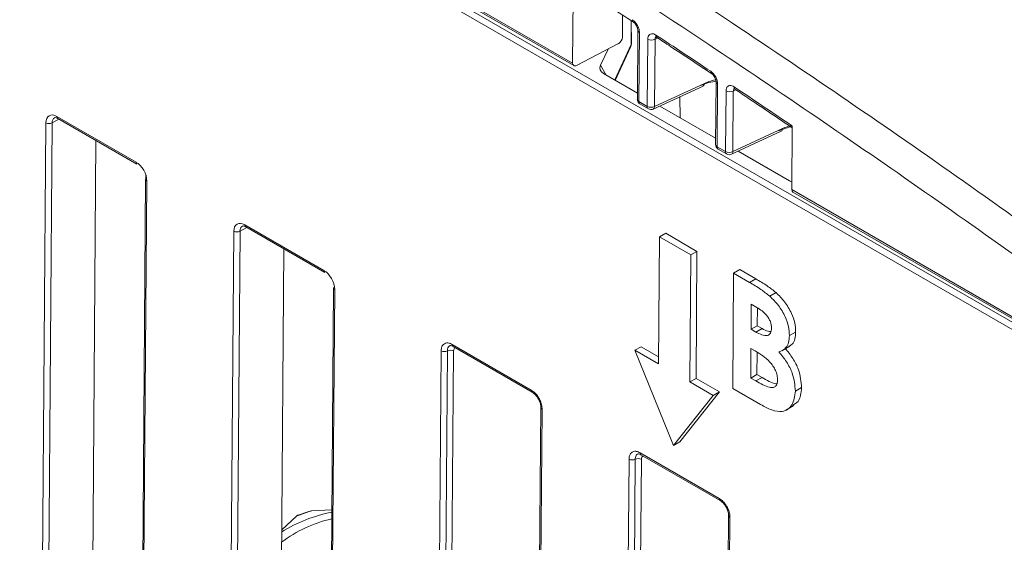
# Model space of a CAD drawing. Header units: millimetres. Extents: x 0 to 2100, y 0 to 1485.
# Tile 97 of 123: x 1403 to 1458, y 1093 to 1123. Entities that reach past the tile are written whole.
import ezdxf

# ---------------------------------------------------------------- set-up
doc = ezdxf.new("R2010")
doc.units = ezdxf.units.MM
doc.header["$LTSCALE"] = 5

msp = doc.modelspace()

# ---------------------------------------------------------------- linework, layer by layer
at = {"color": 7, "linetype": 'Continuous', "lineweight": 15}
for p, q in [((1461.682, 1103.324), (1307.877, 1192.114)), ((1308.054, 1192.418), (1461.859, 1103.629)), ((1335.734, 1176.756), (1433.836, 1120.122)), ((1335.793, 1176.618), (1433.902, 1119.981)), ((1433.873, 1124.746), (1433.836, 1120.122)), ((1436.651, 1121.581), (1436.661, 1122.839)), ((1437.157, 1121.221), (1437.153, 1122.52)), ((1437.522, 1121.981), (1437.494, 1118.075)), ((1437.609, 1121.859), (1437.582, 1117.952)), ((1438.054, 1117.68), (1438.084, 1121.481)), ((1438.497, 1121.473), (1438.467, 1117.671)), ((1436.428, 1121.222), (1434.059, 1119.991)), ((1435.414, 1119.999), (1435.841, 1120.917)), ((1436.247, 1119.15), (1437.115, 1121.021)), ((1437.496, 1118.429), (1435.581, 1119.535)), ((1438.392, 1117.528), (1441.204, 1118.827)), ((1438.467, 1117.671), (1441.279, 1118.971)), ((1441.938, 1119.068), (1441.913, 1115.524)), ((1442.026, 1118.946), (1442.001, 1115.401)), ((1439.899, 1118.224), (1439.908, 1117.037)), ((1442.474, 1115.128), (1442.501, 1118.553)), ((1442.914, 1118.544), (1442.887, 1115.12)), ((1437.582, 1117.952), (1438.054, 1117.68)), ((1437.644, 1117.813), (1438.116, 1117.54)), ((1441.916, 1115.878), (1438.762, 1117.698)), ((1404.723, 1117.11), (1409.186, 1114.534)), ((1404.775, 1116.994), (1409.238, 1114.418)), ((1403.884, 1088.168), (1404.099, 1116.75)), ((1404.451, 1116.747), (1404.236, 1088.165)), ((1442.887, 1115.12), (1445.698, 1116.42)), ((1446.219, 1112.974), (1446.245, 1116.566)), ((1442.812, 1114.976), (1445.623, 1116.276)), ((1406.734, 1090.174), (1406.926, 1115.752)), ((1442.001, 1115.401), (1442.474, 1115.128)), ((1442.063, 1115.262), (1442.536, 1114.989)), ((1446.093, 1113.466), (1443.181, 1115.147)), ((1409.726, 1113.561), (1409.511, 1084.98)), ((1409.799, 1113.459), (1409.584, 1084.877)), ((1446.219, 1112.974), (1461.843, 1103.954)), ((1446.278, 1112.836), (1461.905, 1103.815)), ((1415.33, 1110.987), (1419.793, 1108.411)), ((1415.382, 1110.871), (1419.844, 1108.294)), ((1414.491, 1082.045), (1414.706, 1110.627)), ((1415.058, 1110.624), (1414.843, 1082.042)), ((1438.741, 1110.305), (1438.687, 1103.13)), ((1438.741, 1110.305), (1439.095, 1110.506)), ((1440.509, 1109.285), (1438.741, 1110.305)), ((1440.862, 1109.485), (1439.095, 1110.506)), ((1417.533, 1109.629), (1417.34, 1084.05)), ((1440.455, 1102.109), (1440.509, 1109.285)), ((1440.509, 1109.285), (1440.862, 1109.485)), ((1440.808, 1102.31), (1440.862, 1109.485)), ((1442.878, 1101.742), (1442.927, 1108.251)), ((1442.927, 1108.251), (1443.28, 1108.452)), ((1442.927, 1108.251), (1443.826, 1107.732)), ((1443.28, 1108.452), (1444.18, 1107.932)), ((1443.826, 1107.732), (1444.18, 1107.932)), ((1420.333, 1107.438), (1420.118, 1078.857)), ((1420.406, 1107.336), (1420.191, 1078.754)), ((1444.97, 1106.955), (1445.324, 1107.156)), ((1443.926, 1106.501), (1443.915, 1105.082)), ((1444.241, 1106.319), (1443.926, 1106.501)), ((1444.276, 1106.291), (1444.268, 1105.283)), ((1443.915, 1105.082), (1444.268, 1105.283)), ((1444.268, 1105.283), (1444.536, 1105.129)), ((1443.915, 1105.082), (1444.182, 1104.928)), ((1444.182, 1104.928), (1444.536, 1105.129)), ((1446.08, 1104.726), (1446.434, 1104.926)), ((1427.041, 1104.226), (1431.504, 1101.65)), ((1426.266, 1083.735), (1426.417, 1103.866)), ((1426.768, 1103.862), (1426.617, 1083.732)), ((1427.119, 1103.859), (1426.968, 1083.729)), ((1427.093, 1104.11), (1431.556, 1101.534)), ((1427.093, 1104.11), (1427.097, 1104.108)), ((1437.361, 1103.895), (1437.715, 1104.096)), ((1437.361, 1103.895), (1439.54, 1098.519)), ((1438.687, 1103.13), (1437.361, 1103.895)), ((1438.69, 1103.533), (1437.715, 1104.096)), ((1443.907, 1103.998), (1443.894, 1102.329)), ((1444.147, 1103.859), (1443.907, 1103.998)), ((1444.257, 1103.776), (1444.248, 1102.529)), ((1445.644, 1103.864), (1446.097, 1104.121)), ((1443.894, 1102.329), (1444.248, 1102.529)), ((1444.248, 1102.529), (1444.538, 1102.362)), ((1440.455, 1102.109), (1440.808, 1102.31)), ((1441.781, 1101.344), (1440.455, 1102.109)), ((1442.134, 1101.544), (1440.808, 1102.31)), ((1443.894, 1102.329), (1444.184, 1102.161)), ((1444.184, 1102.161), (1444.538, 1102.362)), ((1439.894, 1098.72), (1442.134, 1101.544)), ((1441.781, 1101.344), (1442.134, 1101.544)), ((1444.456, 1100.83), (1442.878, 1101.742)), ((1446.418, 1101.59), (1446.772, 1101.791)), ((1439.54, 1098.519), (1441.781, 1101.344)), ((1432.044, 1100.677), (1431.893, 1080.547)), ((1432.117, 1100.575), (1431.966, 1080.445)), ((1445.879, 1100.506), (1446.339, 1100.767)), ((1439.54, 1098.519), (1439.894, 1098.72)), ((1437.648, 1098.103), (1442.111, 1095.527)), ((1436.967, 1090.124), (1437.024, 1097.743)), ((1437.375, 1097.739), (1437.318, 1090.12)), ((1437.726, 1097.736), (1437.668, 1090.114)), ((1437.7, 1097.987), (1442.162, 1095.41)), ((1437.7, 1097.987), (1437.703, 1097.985)), ((1418.887, 1094.775), (1418.338, 1094.585)), ((1419.07, 1094.815), (1418.887, 1094.774)), ((1420.238, 1094.886), (1419.07, 1094.815)), ((1418.244, 1094.529), (1417.413, 1093.755)), ((1442.651, 1094.554), (1442.593, 1086.935)), ((1442.724, 1094.452), (1442.667, 1086.833))]:
    msp.add_line(p, q, dxfattribs=at)
at = {"color": 8, "linetype": 'Continuous', "lineweight": 15}
for p, q in [((1437.148, 1121.183), (1437.144, 1122.525)), ((1438.646, 1121.541), (1438.497, 1121.473)), ((1436.214, 1119.169), (1437.148, 1121.183)), ((1435.414, 1119.999), (1435.729, 1119.449)), ((1443.062, 1118.612), (1442.914, 1118.544)), ((1404.837, 1116.958), (1404.451, 1116.747)), ((1409.748, 1113.502), (1409.746, 1113.788)), ((1415.444, 1110.835), (1415.058, 1110.624))]:
    msp.add_line(p, q, dxfattribs=at)
for centre, radius, start, end in [((1437.345, 1122.55), 0.131, 167.9999, 233.6187), ((1437.664, 1121.991), 0.143, 182.8849, 247.3731), ((1438.677, 1121.686), 0.138, 169.7994, 230.1917), ((1437.067, 1121.221), 0.0895, 334.8056, 0.0285), ((1441.763, 1119.634), 0.128, 167.2624, 233.0856), ((1441.124, 1118.96), 0.155, 300.9996, 3.94), ((1442.081, 1119.078), 0.143, 182.57, 247.4045), ((1443.095, 1118.753), 0.136, 169.1022, 229.6087), ((1437.637, 1118.085), 0.144, 184.0687, 247.2535), ((1437.726, 1117.933), 0.146, 172.4262, 235.5934), ((1438.199, 1117.66), 0.146, 172.4262, 235.5934), ((1438.312, 1117.661), 0.155, 300.9996, 3.94), ((1404.847, 1117.095), 0.124, 173.2493, 234.7704), ((1445.543, 1116.409), 0.155, 300.9996, 3.94), ((1442.057, 1115.534), 0.144, 184.0687, 247.2535), ((1442.146, 1115.382), 0.146, 172.4262, 235.5934), ((1442.618, 1115.109), 0.146, 172.4262, 235.5934), ((1442.732, 1115.109), 0.155, 300.9996, 3.94), ((1415.453, 1110.972), 0.124, 173.2493, 234.7704), ((1427.161, 1104.21), 0.121, 172.3062, 235.7134), ((1431.623, 1101.633), 0.12, 172.1866, 236.9054), ((1432.163, 1100.685), 0.119, 183.8006, 247.392), ((1437.768, 1098.087), 0.121, 172.3062, 235.7134), ((1442.23, 1095.51), 0.12, 172.1866, 236.9054), ((1442.77, 1094.562), 0.119, 183.8006, 247.392)]:
    msp.add_arc(centre, radius, start, end, dxfattribs=at)
at = {"color": 7, "linetype": 'Continuous', "lineweight": 15}
for centre, radius, start, end in [((1438.299, 1121.897), 0.468, 242.6526, 295.0208), ((1437.794, 1118.073), 0.3, 179.5916, 240.0027), ((1442.716, 1118.968), 0.468, 242.6526, 295.0208), ((1438.269, 1118.095), 0.468, 242.6526, 295.0208), ((1438.266, 1117.8), 0.3, 240.0027, 294.8105), ((1404.278, 1117.094), 0.388, 242.571, 296.5642), ((1442.213, 1115.521), 0.3, 179.5916, 240.0027), ((1442.689, 1115.544), 0.468, 242.6526, 295.0208), ((1442.686, 1115.249), 0.3, 240.0027, 294.8105), ((1409.309, 1114.519), 0.124, 173.2493, 234.7704), ((1409.848, 1113.572), 0.123, 184.8453, 246.4237), ((1414.884, 1110.971), 0.388, 242.571, 296.5642), ((1419.916, 1108.396), 0.124, 173.2493, 234.7704), ((1420.455, 1107.449), 0.123, 184.8453, 246.4237), ((1426.596, 1104.21), 0.388, 242.5867, 296.3594), ((1426.941, 1103.515), 0.388, 62.5867, 116.3594), ((1437.203, 1098.087), 0.388, 242.5867, 296.3594), ((1437.547, 1097.392), 0.388, 62.5867, 116.3594), ((1421.995, 1086.215), 8.72, 101.6298, 121.7046), ((1422.146, 1084.584), 10.683, 106.7371, 111.422), ((1421.844, 1087.187), 7.357, 102.6395, 127.0826)]:
    msp.add_arc(centre, radius, start, end, dxfattribs=at)
for centre, major_axis, ratio, start_param, end_param in [((1436.428, 1121.467), (0.162, 0.253), 0.606761, 3.955979, 5.518049), ((1406.224, 652.089), (-293.146, 516.861), 0.582397, 5.426651, 5.434047), ((1436.601, 1121.397), (-0.454, 0.462), 0.662505, 3.385804, 3.736736), ((1434.059, 1120.236), (0.162, 0.253), 0.606761, 2.376456, 3.955979), ((1436.018, 1119.905), (0.634, 0.114), 0.699845, 2.68447, 3.833277), ((1440.92, 1115.715), (2.043, 3.149), 0.609027, 0.429495, 0.764611), ((1406.224, 652.089), (-293.146, 516.861), 0.582397, 5.415643, 5.42349), ((1404.718, 1116.392), (-0.432, 0.761), 0.582353, 5.502308, 7.073028), ((1445.34, 1113.164), (2.043, 3.149), 0.609027, 0.488134, 0.764611), ((1409.18, 1113.816), (-0.432, 0.761), 0.582442, 3.931513, 5.502233), ((1446.735, 1113.719), (0.793, 0.059), 0.459122, 3.734887, 3.975737), ((1446.42, 1113.1), (0.139, 0.266), 0.546409, 2.32381, 3.118016), ((1415.325, 1110.269), (-0.432, 0.761), 0.582353, 5.502308, 7.073028), ((1419.787, 1107.693), (-0.432, 0.761), 0.582442, 3.931513, 5.502233)]:
    msp.add_ellipse(centre, major_axis=major_axis, ratio=ratio, start_param=start_param, end_param=end_param, dxfattribs=at)
at = {"color": 8, "linetype": 'Continuous', "lineweight": 15}
for centre, major_axis, ratio, start_param, end_param in [((1441.121, 1115.587), (2.192, 3.409), 0.606761, 0.529353, 0.762027), ((1404.895, 1116.493), (-0.312, 0.542), 0.582321, 6.270975, 7.069493), ((1445.54, 1113.035), (2.192, 3.409), 0.606761, 0.586636, 0.762027), ((1415.501, 1110.37), (-0.312, 0.542), 0.582321, 6.270975, 7.069493), ((1427.384, 1103.706), (-0.185, 0.326), 0.582353, 6.205854, 7.073028), ((1437.991, 1097.583), (-0.185, 0.326), 0.582353, 6.205854, 7.073028)]:
    msp.add_ellipse(centre, major_axis=major_axis, ratio=ratio, start_param=start_param, end_param=end_param, dxfattribs=at)
at = {"color": 7, "linetype": 'Continuous', "lineweight": 15}
for points, knots in [([(1411.331, 1142.007), (1416.269, 1139.091), (1426.656, 1132.956), (1441.387, 1123.447), (1455.515, 1113.829), (1464.176, 1107.527), (1468.508, 1104.374)], [0, 0, 0, 0, 0.258322, 0.54334, 0.771558, 1, 1, 1, 1]), ([(1467.606, 1102.857), (1467.026, 1103.286), (1462.405, 1106.695), (1453.722, 1112.919), (1440.18, 1122.155), (1425.397, 1131.687), (1414.671, 1137.991), (1409.386, 1141.098)], [0, 0, 0, 0, 0.030121, 0.239728, 0.449335, 0.728679, 1, 1, 1, 1]), ([(1433.934, 1124.607), (1434.204, 1124.433), (1435.314, 1123.718), (1436.424, 1122.994), (1437.265, 1122.447)], [0, 0, 0, 0, 0.242906, 1, 1, 1, 1]), ([(1437.609, 1121.859), (1437.609, 1121.885), (1437.606, 1121.967), (1437.568, 1122.121), (1437.48, 1122.304), (1437.358, 1122.469), (1437.264, 1122.541), (1437.217, 1122.577)], [0, 0, 0, 0, 0.10371, 0.327509, 0.55148, 0.775747, 1, 1, 1, 1]), ([(1437.266, 1122.444), (1437.272, 1122.441), (1437.294, 1122.428), (1437.351, 1122.375), (1437.419, 1122.289), (1437.478, 1122.181), (1437.512, 1122.078), (1437.522, 1122.008), (1437.521, 1121.987), (1437.521, 1121.983)], [0, 0, 0, 0, 0.057354, 0.224362, 0.408197, 0.598073, 0.792024, 0.955362, 1, 1, 1, 1]), ([(1438.541, 1121.71), (1438.5, 1121.733), (1438.411, 1121.783), (1438.282, 1121.793), (1438.174, 1121.744), (1438.1, 1121.639), (1438.089, 1121.534), (1438.084, 1121.481)], [0, 0, 0, 0, 0.177045, 0.382607, 0.588237, 0.794125, 1, 1, 1, 1]), ([(1438.533, 1121.606), (1438.533, 1121.606), (1438.526, 1121.604), (1438.544, 1121.607), (1438.576, 1121.587), (1438.589, 1121.578)], [0, 0, 0, 0, 0.0207882, 0.5713508, 1, 1, 1, 1]), ([(1438.588, 1121.58), (1438.846, 1121.41), (1439.878, 1120.731), (1440.91, 1120.046), (1441.684, 1119.532)], [0, 0, 0, 0, 0.2500001, 1, 1, 1, 1]), ([(1437.115, 1121.036), (1437.129, 1121.066), (1437.154, 1121.125), (1437.156, 1121.19), (1437.157, 1121.221)], [0, 0, 0, 0, 0.527154, 1, 1, 1, 1]), ([(1442.026, 1118.946), (1442.026, 1118.97), (1442.023, 1119.051), (1441.986, 1119.202), (1441.9, 1119.386), (1441.78, 1119.551), (1441.685, 1119.625), (1441.638, 1119.662)], [0, 0, 0, 0, 0.097375, 0.322763, 0.548317, 0.774165, 1, 1, 1, 1]), ([(1441.685, 1119.53), (1441.691, 1119.527), (1441.714, 1119.513), (1441.771, 1119.459), (1441.839, 1119.372), (1441.897, 1119.263), (1441.93, 1119.161), (1441.939, 1119.092), (1441.938, 1119.074), (1441.938, 1119.07)], [0, 0, 0, 0, 0.058154, 0.226827, 0.412443, 0.604117, 0.799228, 0.962896, 1, 1, 1, 1]), ([(1442.962, 1118.778), (1442.919, 1118.802), (1442.829, 1118.854), (1442.699, 1118.864), (1442.59, 1118.815), (1442.516, 1118.71), (1442.506, 1118.605), (1442.501, 1118.553)], [0, 0, 0, 0, 0.18228, 0.386526, 0.590847, 0.79543, 1, 1, 1, 1]), ([(1442.95, 1118.677), (1442.949, 1118.677), (1442.942, 1118.675), (1442.961, 1118.678), (1442.993, 1118.657), (1443.008, 1118.648)], [0, 0, 0, 0, 0.020315, 0.558054, 1, 1, 1, 1]), ([(1443.007, 1118.649), (1443.283, 1118.464), (1444.362, 1117.741), (1445.441, 1117.011), (1446.244, 1116.468)], [0, 0, 0, 0, 0.25576, 1, 1, 1, 1]), ([(1404.588, 1117.034), (1404.592, 1117.037), (1404.603, 1117.046), (1404.657, 1117.05), (1404.74, 1117.011), (1404.775, 1116.994)], [0, 0, 0, 0, 0.2209355, 0.6633002, 1, 1, 1, 1]), ([(1415.195, 1110.911), (1415.198, 1110.914), (1415.209, 1110.922), (1415.264, 1110.927), (1415.346, 1110.888), (1415.382, 1110.871)], [0, 0, 0, 0, 0.2209355, 0.6633002, 1, 1, 1, 1]), ([(1443.826, 1107.732), (1444.042, 1107.607), (1444.427, 1107.385), (1444.804, 1107.086), (1444.97, 1106.955)], [0, 0, 0, 0, 0.560274, 1, 1, 1, 1]), ([(1444.18, 1107.932), (1444.395, 1107.808), (1444.78, 1107.586), (1445.158, 1107.287), (1445.324, 1107.156)], [0, 0, 0, 0, 0.560274, 1, 1, 1, 1]), ([(1444.97, 1106.955), (1445.139, 1106.789), (1445.477, 1106.459), (1445.839, 1105.836), (1446.053, 1105.232), (1446.071, 1104.895), (1446.08, 1104.726)], [0, 0, 0, 0, 0.280128, 0.559802, 0.779794, 1, 1, 1, 1]), ([(1445.324, 1107.156), (1445.493, 1106.99), (1445.831, 1106.659), (1446.193, 1106.037), (1446.406, 1105.433), (1446.425, 1105.095), (1446.434, 1104.926)], [0, 0, 0, 0, 0.280128, 0.559802, 0.779794, 1, 1, 1, 1]), ([(1445.072, 1105.151), (1445.06, 1105.271), (1445.043, 1105.451), (1444.921, 1105.699), (1444.687, 1106.033), (1444.439, 1106.192), (1444.241, 1106.319)], [0, 0, 0, 0, 0.249584, 0.375361, 0.501266, 1, 1, 1, 1]), ([(1444.182, 1104.928), (1444.297, 1104.867), (1444.526, 1104.744), (1444.833, 1104.7), (1445.042, 1104.85), (1445.062, 1105.05), (1445.072, 1105.151)], [0, 0, 0, 0, 0.28109, 0.560548, 0.780097, 1, 1, 1, 1]), ([(1444.536, 1105.129), (1444.653, 1105.06), (1444.826, 1104.958), (1444.981, 1104.955), (1445.031, 1104.953)], [0, 0, 0, 0, 0.675851, 1, 1, 1, 1]), ([(1446.08, 1104.726), (1446.071, 1104.592), (1446.052, 1104.325), (1445.87, 1103.966), (1445.633, 1103.867), (1445.488, 1103.807)], [0, 0, 0, 0, 0.280305, 0.560457, 1, 1, 1, 1]), ([(1446.434, 1104.926), (1446.424, 1104.793), (1446.404, 1104.528), (1446.267, 1104.231), (1446.102, 1104.155), (1446.027, 1104.12)], [0, 0, 0, 0, 0.3530956, 0.7059977, 1, 1, 1, 1]), ([(1426.417, 1103.866), (1426.42, 1103.91), (1426.427, 1104.032), (1426.488, 1104.176), (1426.601, 1104.281), (1426.75, 1104.323), (1426.907, 1104.296), (1427.009, 1104.243), (1427.041, 1104.226)], [0, 0, 0, 0, 0.121117, 0.335616, 0.500056, 0.684519, 0.899008, 1, 1, 1, 1]), ([(1426.908, 1104.15), (1426.912, 1104.154), (1426.924, 1104.162), (1426.987, 1104.166), (1427.068, 1104.12), (1427.095, 1104.104)], [0, 0, 0, 0, 0.2656515, 0.7500896, 1, 1, 1, 1]), ([(1445.411, 1102.218), (1445.407, 1102.302), (1445.399, 1102.47), (1445.306, 1102.749), (1445.159, 1103.011), (1444.792, 1103.469), (1444.434, 1103.685), (1444.147, 1103.859)], [0, 0, 0, 0, 0.125208, 0.250275, 0.3755, 0.500774, 1, 1, 1, 1]), ([(1445.488, 1103.807), (1445.637, 1103.625), (1445.934, 1103.26), (1446.341, 1102.467), (1446.389, 1101.923), (1446.418, 1101.59)], [0, 0, 0, 0, 0.281283, 0.5617, 1, 1, 1, 1]), ([(1445.842, 1104.008), (1445.991, 1103.825), (1446.287, 1103.461), (1446.694, 1102.668), (1446.742, 1102.123), (1446.772, 1101.791)], [0, 0, 0, 0, 0.281283, 0.5617, 1, 1, 1, 1]), ([(1444.184, 1102.161), (1444.448, 1102.012), (1444.779, 1101.825), (1445.149, 1101.778), (1445.301, 1101.844), (1445.396, 1101.997), (1445.406, 1102.144), (1445.411, 1102.218)], [0, 0, 0, 0, 0.5000367, 0.625162, 0.7501291, 0.8749625, 1, 1, 1, 1]), ([(1444.538, 1102.362), (1444.806, 1102.198), (1445.098, 1102.021), (1445.359, 1102.004), (1445.379, 1102.003)], [0, 0, 0, 0, 0.919979, 1, 1, 1, 1]), ([(1431.504, 1101.65), (1431.543, 1101.625), (1431.651, 1101.555), (1431.805, 1101.396), (1431.95, 1101.182), (1432.058, 1100.948), (1432.112, 1100.735), (1432.116, 1100.614), (1432.117, 1100.575)], [0, 0, 0, 0, 0.121117, 0.335616, 0.500056, 0.684519, 0.899008, 1, 1, 1, 1]), ([(1431.556, 1101.53), (1431.596, 1101.505), (1431.684, 1101.449), (1431.826, 1101.289), (1431.949, 1101.086), (1432.031, 1100.862), (1432.04, 1100.738), (1432.044, 1100.677)], [0, 0, 0, 0, 0.1686207, 0.3693462, 0.5799606, 0.7926837, 1, 1, 1, 1]), ([(1446.418, 1101.59), (1446.377, 1101.303), (1446.295, 1100.729), (1445.747, 1100.377), (1445.087, 1100.489), (1444.667, 1100.716), (1444.456, 1100.83)], [0, 0, 0, 0, 0.279212, 0.558481, 0.778693, 1, 1, 1, 1]), ([(1446.772, 1101.791), (1446.74, 1101.487), (1446.691, 1101.003), (1446.368, 1100.851), (1446.247, 1100.794)], [0, 0, 0, 0, 0.627531, 1, 1, 1, 1]), ([(1437.024, 1097.743), (1437.026, 1097.787), (1437.034, 1097.909), (1437.095, 1098.053), (1437.208, 1098.158), (1437.357, 1098.2), (1437.513, 1098.173), (1437.615, 1098.12), (1437.648, 1098.103)], [0, 0, 0, 0, 0.121117, 0.335616, 0.500056, 0.684519, 0.899008, 1, 1, 1, 1]), ([(1437.514, 1098.027), (1437.519, 1098.03), (1437.53, 1098.039), (1437.593, 1098.043), (1437.674, 1097.997), (1437.702, 1097.981)], [0, 0, 0, 0, 0.2656515, 0.7500896, 1, 1, 1, 1]), ([(1442.111, 1095.527), (1442.15, 1095.502), (1442.258, 1095.432), (1442.412, 1095.273), (1442.557, 1095.059), (1442.665, 1094.824), (1442.719, 1094.612), (1442.723, 1094.491), (1442.724, 1094.452)], [0, 0, 0, 0, 0.121117, 0.335616, 0.500056, 0.684519, 0.899008, 1, 1, 1, 1]), ([(1442.163, 1095.407), (1442.203, 1095.382), (1442.291, 1095.326), (1442.433, 1095.166), (1442.555, 1094.963), (1442.637, 1094.739), (1442.646, 1094.615), (1442.651, 1094.554)], [0, 0, 0, 0, 0.168621, 0.369346, 0.579961, 0.792684, 1, 1, 1, 1]), ([(1418.338, 1094.585), (1418.318, 1094.577), (1418.288, 1094.565), (1418.256, 1094.539), (1418.244, 1094.529)], [0, 0, 0, 0, 0.641204, 1, 1, 1, 1])]:
    msp.add_open_spline(points, degree=3, knots=knots, dxfattribs=at)
at = {"color": 8, "linetype": 'Continuous', "lineweight": 15}
for points, knots in [([(1438.497, 1121.473), (1438.499, 1121.498), (1438.503, 1121.549), (1438.525, 1121.591), (1438.545, 1121.6), (1438.548, 1121.601)], [0, 0, 0, 0, 0.470369, 0.939941, 1, 1, 1, 1]), ([(1442.914, 1118.544), (1442.915, 1118.57), (1442.919, 1118.62), (1442.941, 1118.663), (1442.962, 1118.671), (1442.964, 1118.672)], [0, 0, 0, 0, 0.470052, 0.939289, 1, 1, 1, 1]), ([(1426.907, 1104.152), (1426.905, 1104.151), (1426.872, 1104.143), (1426.821, 1104.081), (1426.775, 1103.982), (1426.77, 1103.894), (1426.768, 1103.862)], [0, 0, 0, 0, 0.024157, 0.345055, 0.763642, 1, 1, 1, 1]), ([(1437.514, 1098.029), (1437.512, 1098.028), (1437.478, 1098.019), (1437.428, 1097.957), (1437.381, 1097.859), (1437.377, 1097.771), (1437.375, 1097.739)], [0, 0, 0, 0, 0.024157, 0.345055, 0.763642, 1, 1, 1, 1])]:
    msp.add_open_spline(points, degree=3, knots=knots, dxfattribs=at)

doc.saveas('drawing.dxf')
